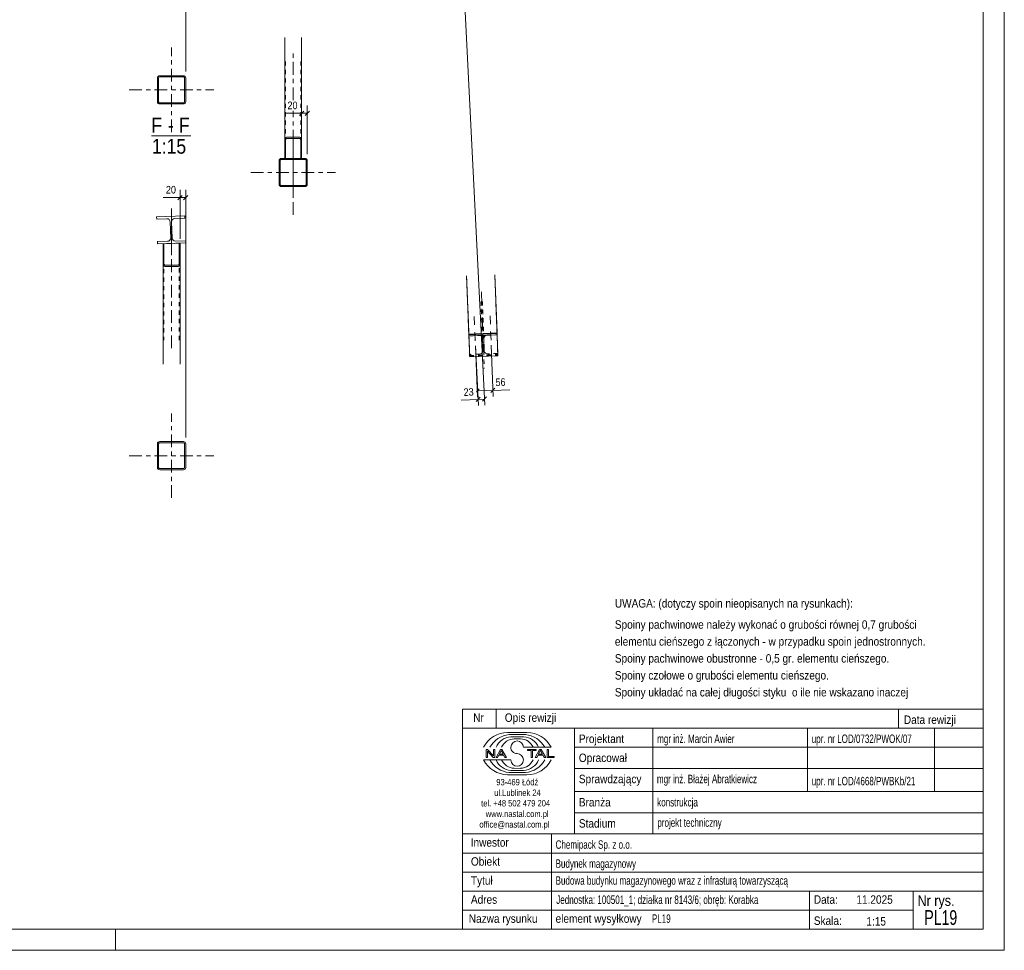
# Model space of a CAD drawing. Header units: millimetres. Extents: x 0 to 914, y 0 to 420.
# Tile 10 of 11: x 681 to 914, y 0 to 220. Entities that reach past the tile are written whole.
import ezdxf

# ---------------------------------------------------------------- set-up
doc = ezdxf.new("R2010")
doc.units = ezdxf.units.MM
for name, pattern in [('XKITLINE00', [0]), ('XKITLINE01', [4, 1, -1, 1, -1]), ('XKITLINE02', [4, 2, -2]), ('XKITLINE03', [6, 3, -1, 1, -1])]:
    doc.linetypes.add(name, pattern=pattern)
for name, color, linetype, lineweight in [('Arkusz rysunku', 3, 'Continuous', 0), ('Element', 2, 'Continuous', 0), ('Inny typ obiektu', 7, 'Continuous', 0), ('Wymiar', 4, 'Continuous', 0), ('Śruba', 3, 'Continuous', 0)]:
    doc.layers.add(name, color=color, linetype=linetype, lineweight=lineweight)
doc.styles.add('ARIAL', font='ARIAL.TTF')

msp = doc.modelspace()

# ---------------------------------------------------------------- linework, layer by layer
at = {"layer": 'Arkusz rysunku', "linetype": 'XKITLINE00', "lineweight": 0}
for p, q in [((914, 0), (914, 420)), ((909, 5), (909, 415)), ((5, 5), (909, 5)), ((704, 0), (704, 5)), ((0, 0), (914, 0))]:
    msp.add_line(p, q, dxfattribs=at)
at = {"layer": 'Element', "linetype": 'XKITLINE00', "lineweight": 0}
for p, q in [((744, 215.76), (744, 191.48)), ((748, 215.76), (748, 191.49)), ((713.99, 206.37), (713.95, 206.16)), ((713.99, 206.37), (713.95, 206.16)), ((713.95, 200.56), (713.95, 206.16)), ((713.95, 200.56), (713.95, 206.16)), ((714.22, 206.16), (714.24, 206.26)), ((714.22, 206.16), (714.24, 206.26)), ((714.22, 200.56), (714.22, 206.16)), ((714.22, 200.56), (714.22, 206.16)), ((714.24, 206.26), (714.29, 206.35)), ((714.24, 206.26), (714.29, 206.35)), ((714.48, 206.7), (714.28, 206.66)), ((714.48, 206.7), (714.28, 206.66)), ((714.29, 206.35), (714.38, 206.41)), ((714.29, 206.35), (714.38, 206.41)), ((714.38, 206.41), (714.48, 206.43)), ((714.38, 206.41), (714.48, 206.43)), ((714.48, 206.7), (720.08, 206.7)), ((714.48, 206.7), (720.08, 206.7)), ((714.48, 206.43), (720.08, 206.43)), ((714.48, 206.43), (720.08, 206.43)), ((720.29, 206.66), (720.08, 206.7)), ((720.29, 206.66), (720.08, 206.7)), ((720.08, 206.43), (720.18, 206.41)), ((720.08, 206.43), (720.18, 206.41)), ((720.18, 206.41), (720.27, 206.35)), ((720.18, 206.41), (720.27, 206.35)), ((720.27, 206.35), (720.33, 206.26)), ((720.27, 206.35), (720.33, 206.26)), ((720.33, 206.26), (720.35, 206.16)), ((720.33, 206.26), (720.35, 206.16)), ((720.35, 200.56), (720.35, 206.16)), ((720.35, 200.56), (720.35, 206.16)), ((720.62, 206.16), (720.58, 206.37)), ((720.62, 206.16), (720.58, 206.37)), ((720.62, 200.56), (720.62, 206.16)), ((720.62, 200.56), (720.62, 206.16)), ((713.95, 200.56), (713.99, 200.36)), ((713.95, 200.56), (713.99, 200.36)), ((714.24, 200.46), (714.22, 200.56)), ((714.24, 200.46), (714.22, 200.56)), ((714.29, 200.37), (714.24, 200.46)), ((714.29, 200.37), (714.24, 200.46)), ((714.28, 200.07), (714.48, 200.03)), ((714.28, 200.07), (714.48, 200.03)), ((714.38, 200.32), (714.29, 200.37)), ((714.38, 200.32), (714.29, 200.37)), ((714.48, 200.3), (714.38, 200.32)), ((714.48, 200.3), (714.38, 200.32)), ((714.48, 200.3), (720.08, 200.3)), ((714.48, 200.3), (720.08, 200.3)), ((720.18, 200.32), (720.08, 200.3)), ((720.18, 200.32), (720.08, 200.3)), ((720.08, 200.03), (720.29, 200.07)), ((720.08, 200.03), (720.29, 200.07)), ((720.27, 200.37), (720.18, 200.32)), ((720.27, 200.37), (720.18, 200.32)), ((720.33, 200.46), (720.27, 200.37)), ((720.33, 200.46), (720.27, 200.37)), ((720.35, 200.56), (720.33, 200.46)), ((720.35, 200.56), (720.33, 200.46)), ((720.58, 200.36), (720.62, 200.56)), ((720.58, 200.36), (720.62, 200.56)), ((714.48, 200.03), (720.08, 200.03)), ((714.48, 200.03), (720.08, 200.03)), ((744.03, 191.76), (744, 191.48)), ((744.03, 191.76), (744, 191.48)), ((744, 191.48), (744, 187.18)), ((744, 191.48), (744, 187.18)), ((744.2, 191.48), (744.22, 191.62)), ((744.2, 191.48), (744.22, 191.62)), ((744.2, 187.18), (744.2, 191.48)), ((744.2, 187.18), (744.2, 191.48)), ((744.22, 191.62), (744.26, 191.74)), ((744.22, 191.62), (744.26, 191.74)), ((744.4, 192.19), (744.25, 192.14)), ((744.4, 192.19), (744.25, 192.14)), ((744.26, 191.74), (744.33, 191.81)), ((744.26, 191.74), (744.33, 191.81)), ((744.33, 191.81), (744.4, 191.84)), ((744.33, 191.81), (744.4, 191.84)), ((744.4, 192.19), (747.6, 192.19)), ((744.4, 192.19), (747.6, 192.19)), ((744.4, 191.84), (747.6, 191.84)), ((744.4, 191.84), (747.6, 191.84)), ((747.76, 192.14), (747.6, 192.19)), ((747.76, 192.14), (747.6, 192.19)), ((747.6, 191.84), (747.68, 191.81)), ((747.6, 191.84), (747.68, 191.81)), ((747.68, 191.81), (747.75, 191.74)), ((747.68, 191.81), (747.75, 191.74)), ((747.75, 191.74), (747.79, 191.62)), ((747.75, 191.74), (747.79, 191.62)), ((747.79, 191.62), (747.8, 191.48)), ((747.79, 191.62), (747.8, 191.48)), ((747.8, 191.48), (747.8, 187.18)), ((747.8, 187.18), (747.8, 191.48)), ((748, 191.48), (747.97, 191.76)), ((748, 191.48), (747.97, 191.76)), ((748, 187.18), (748, 191.48)), ((748, 187.18), (748, 191.48)), ((742.71, 186.85), (742.67, 186.64)), ((742.71, 186.85), (742.67, 186.64)), ((742.67, 181.04), (742.67, 186.64)), ((742.67, 181.04), (742.67, 186.64)), ((742.93, 186.64), (742.95, 186.74)), ((742.93, 186.64), (742.95, 186.74)), ((742.93, 181.04), (742.93, 186.64)), ((742.93, 181.04), (742.93, 186.64)), ((742.95, 186.74), (743.01, 186.83)), ((742.95, 186.74), (743.01, 186.83)), ((743.2, 187.18), (743, 187.14)), ((743.2, 187.18), (743, 187.14)), ((743.01, 186.83), (743.1, 186.89)), ((743.01, 186.83), (743.1, 186.89)), ((743.1, 186.89), (743.2, 186.91)), ((743.1, 186.89), (743.2, 186.91)), ((743.2, 187.18), (748.8, 187.18)), ((743.2, 187.18), (748.8, 187.18)), ((743.2, 186.91), (748.8, 186.91)), ((743.2, 186.91), (748.8, 186.91)), ((744, 187.18), (744.2, 187.18)), ((744, 187.18), (744.2, 187.18)), ((747.8, 187.18), (748, 187.18)), ((747.8, 187.18), (748, 187.18)), ((749.01, 187.14), (748.8, 187.18)), ((749.01, 187.14), (748.8, 187.18)), ((748.8, 186.91), (748.9, 186.89)), ((748.8, 186.91), (748.9, 186.89)), ((748.9, 186.89), (748.99, 186.83)), ((748.9, 186.89), (748.99, 186.83)), ((748.99, 186.83), (749.05, 186.74)), ((748.99, 186.83), (749.05, 186.74)), ((749.05, 186.74), (749.07, 186.64)), ((749.05, 186.74), (749.07, 186.64)), ((749.07, 181.04), (749.07, 186.64)), ((749.07, 181.04), (749.07, 186.64)), ((749.33, 186.64), (749.29, 186.85)), ((749.33, 186.64), (749.29, 186.85)), ((749.33, 181.04), (749.33, 186.64)), ((749.33, 181.04), (749.33, 186.64)), ((742.67, 181.04), (742.71, 180.84)), ((742.67, 181.04), (742.71, 180.84)), ((742.95, 180.94), (742.93, 181.04)), ((742.95, 180.94), (742.93, 181.04)), ((743.01, 180.85), (742.95, 180.94)), ((743.01, 180.85), (742.95, 180.94)), ((743, 180.55), (743.2, 180.51)), ((743, 180.55), (743.2, 180.51)), ((743.1, 180.8), (743.01, 180.85)), ((743.1, 180.8), (743.01, 180.85)), ((743.2, 180.78), (743.1, 180.8)), ((743.2, 180.78), (743.1, 180.8)), ((743.2, 180.78), (748.8, 180.78)), ((743.2, 180.78), (748.8, 180.78)), ((743.2, 180.51), (748.8, 180.51)), ((743.2, 180.51), (748.8, 180.51)), ((748.9, 180.8), (748.8, 180.78)), ((748.9, 180.8), (748.8, 180.78)), ((748.8, 180.51), (749.01, 180.55)), ((748.8, 180.51), (749.01, 180.55)), ((748.99, 180.85), (748.9, 180.8)), ((748.99, 180.85), (748.9, 180.8)), ((749.05, 180.94), (748.99, 180.85)), ((749.05, 180.94), (748.99, 180.85)), ((749.07, 181.04), (749.05, 180.94)), ((749.07, 181.04), (749.05, 180.94)), ((749.29, 180.84), (749.33, 181.04)), ((749.29, 180.84), (749.33, 181.04)), ((713.75, 173.36), (720.42, 173.57)), ((713.75, 173.36), (720.42, 173.57)), ((713.77, 172.83), (713.75, 173.36)), ((713.77, 172.83), (713.75, 173.36)), ((716.14, 172.91), (713.77, 172.83)), ((716.14, 172.91), (713.77, 172.83)), ((716.14, 172.91), (716.44, 172.85)), ((716.14, 172.91), (716.44, 172.85)), ((716.89, 172.43), (716.96, 172.13)), ((716.89, 172.43), (716.96, 172.13)), ((717.08, 168.4), (716.96, 172.13)), ((717.08, 168.4), (716.96, 172.13)), ((717.29, 172.14), (717.35, 172.45)), ((717.29, 172.14), (717.35, 172.45)), ((717.41, 168.41), (717.29, 172.14)), ((717.41, 168.41), (717.29, 172.14)), ((717.76, 172.9), (718.07, 172.97)), ((717.76, 172.9), (718.07, 172.97)), ((720.43, 173.04), (718.07, 172.97)), ((720.43, 173.04), (718.07, 172.97)), ((720.42, 173.57), (720.43, 173.04)), ((720.42, 173.57), (720.43, 173.04)), ((713.94, 167.5), (716.3, 167.57)), ((713.94, 167.5), (716.3, 167.57)), ((713.95, 166.97), (713.94, 167.5)), ((713.95, 166.97), (713.94, 167.5)), ((716.61, 167.64), (716.3, 167.57)), ((716.61, 167.64), (716.3, 167.57)), ((717.08, 168.4), (717.03, 168.09)), ((717.08, 168.4), (717.03, 168.09)), ((717.48, 168.11), (717.41, 168.41)), ((717.48, 168.11), (717.41, 168.41)), ((718.24, 167.64), (717.93, 167.69)), ((718.24, 167.64), (717.93, 167.69)), ((718.24, 167.64), (720.6, 167.71)), ((718.24, 167.64), (720.6, 167.71)), ((720.6, 167.71), (720.62, 167.18)), ((720.6, 167.71), (720.62, 167.18)), ((720.62, 167.18), (713.95, 166.97)), ((720.62, 167.18), (713.95, 166.97)), ((715.29, 162.33), (715.29, 167.01)), ((715.29, 167.01), (715.49, 167.01)), ((715.29, 167.01), (715.49, 167.01)), ((715.29, 162.33), (715.29, 167.01)), ((715.49, 167.01), (715.49, 162.33)), ((715.49, 162.33), (715.49, 167.01)), ((719.29, 167.13), (719.09, 167.13)), ((719.09, 167.13), (719.09, 162.33)), ((719.29, 167.13), (719.09, 167.13)), ((719.09, 167.13), (719.09, 162.33)), ((719.29, 162.33), (719.29, 167.13)), ((719.29, 162.33), (719.29, 167.13)), ((715.29, 162.33), (715.32, 162.06)), ((715.29, 162.33), (715.32, 162.06)), ((715.29, 162.33), (715.29, 138.55)), ((715.5, 162.19), (715.49, 162.33)), ((715.5, 162.19), (715.49, 162.33)), ((715.54, 162.08), (715.5, 162.19)), ((715.54, 162.08), (715.5, 162.19)), ((715.53, 161.67), (715.69, 161.62)), ((715.53, 161.67), (715.69, 161.62)), ((715.61, 162), (715.54, 162.08)), ((715.61, 162), (715.54, 162.08)), ((715.69, 161.97), (715.61, 162)), ((715.69, 161.97), (715.61, 162)), ((715.69, 161.97), (718.89, 161.97)), ((715.69, 161.97), (718.89, 161.97)), ((715.69, 161.62), (718.89, 161.62)), ((715.69, 161.62), (718.89, 161.62)), ((718.96, 162), (718.89, 161.97)), ((718.96, 162), (718.89, 161.97)), ((718.89, 161.62), (719.04, 161.67)), ((718.89, 161.62), (719.04, 161.67)), ((719.03, 162.08), (718.96, 162)), ((719.03, 162.08), (718.96, 162)), ((719.07, 162.19), (719.03, 162.08)), ((719.07, 162.19), (719.03, 162.08)), ((719.09, 162.33), (719.07, 162.19)), ((719.09, 162.33), (719.07, 162.19)), ((719.26, 162.06), (719.29, 162.33)), ((719.26, 162.06), (719.29, 162.33)), ((719.29, 162.33), (719.29, 138.55)), ((787.5, 145.66), (786.98, 159.38)), ((794.16, 145.92), (793.64, 159.63)), ((794.16, 145.92), (787.5, 145.66)), ((787.5, 145.66), (787.51, 145.5)), ((794.17, 145.75), (787.51, 145.5)), ((787.51, 145.5), (787.52, 145.2)), ((787.52, 145.2), (794.18, 145.45)), ((787.52, 145.2), (787.71, 140.25)), ((794.16, 145.92), (794.17, 145.75)), ((794.18, 145.45), (794.17, 145.75)), ((794.18, 145.45), (794.37, 140.5)), ((787.71, 140.25), (794.37, 140.5)), ((713.99, 119.91), (713.95, 119.71)), ((713.99, 119.91), (713.95, 119.71)), ((713.95, 114.11), (713.95, 119.71)), ((713.95, 114.11), (713.95, 119.71)), ((714.22, 119.71), (714.24, 119.81)), ((714.22, 119.71), (714.24, 119.81)), ((714.22, 114.11), (714.22, 119.71)), ((714.22, 114.11), (714.22, 119.71)), ((714.24, 119.81), (714.29, 119.9)), ((714.24, 119.81), (714.29, 119.9)), ((714.48, 120.24), (714.28, 120.2)), ((714.48, 120.24), (714.28, 120.2)), ((714.29, 119.9), (714.38, 119.96)), ((714.29, 119.9), (714.38, 119.96)), ((714.38, 119.96), (714.48, 119.98)), ((714.38, 119.96), (714.48, 119.98)), ((714.48, 120.24), (720.08, 120.24)), ((714.48, 120.24), (720.08, 120.24)), ((714.48, 119.98), (720.08, 119.98)), ((714.48, 119.98), (720.08, 119.98)), ((720.29, 120.2), (720.08, 120.24)), ((720.29, 120.2), (720.08, 120.24)), ((720.08, 119.98), (720.18, 119.96)), ((720.08, 119.98), (720.18, 119.96)), ((720.18, 119.96), (720.27, 119.9)), ((720.18, 119.96), (720.27, 119.9)), ((720.27, 119.9), (720.33, 119.81)), ((720.27, 119.9), (720.33, 119.81)), ((720.33, 119.81), (720.35, 119.71)), ((720.33, 119.81), (720.35, 119.71)), ((720.35, 114.11), (720.35, 119.71)), ((720.35, 114.11), (720.35, 119.71)), ((720.62, 119.71), (720.58, 119.91)), ((720.62, 119.71), (720.58, 119.91)), ((720.62, 114.11), (720.62, 119.71)), ((720.62, 114.11), (720.62, 119.71)), ((713.95, 114.11), (713.99, 113.91)), ((713.95, 114.11), (713.99, 113.91)), ((714.24, 114.01), (714.22, 114.11)), ((714.24, 114.01), (714.22, 114.11)), ((714.29, 113.92), (714.24, 114.01)), ((714.29, 113.92), (714.24, 114.01)), ((720.33, 114.01), (720.27, 113.92)), ((720.33, 114.01), (720.27, 113.92)), ((720.35, 114.11), (720.33, 114.01)), ((720.35, 114.11), (720.33, 114.01)), ((720.58, 113.91), (720.62, 114.11)), ((720.58, 113.91), (720.62, 114.11)), ((714.28, 113.62), (714.48, 113.58)), ((714.28, 113.62), (714.48, 113.58)), ((714.38, 113.86), (714.29, 113.92)), ((714.38, 113.86), (714.29, 113.92)), ((714.48, 113.84), (714.38, 113.86)), ((714.48, 113.84), (714.38, 113.86)), ((714.48, 113.84), (720.08, 113.84)), ((714.48, 113.84), (720.08, 113.84)), ((714.48, 113.58), (720.08, 113.58)), ((714.48, 113.58), (720.08, 113.58)), ((720.18, 113.86), (720.08, 113.84)), ((720.18, 113.86), (720.08, 113.84)), ((720.08, 113.58), (720.29, 113.62)), ((720.08, 113.58), (720.29, 113.62)), ((720.27, 113.92), (720.18, 113.86)), ((720.27, 113.92), (720.18, 113.86))]:
    msp.add_line(p, q, dxfattribs=at)
at = {"layer": 'Element', "linetype": 'XKITLINE03', "lineweight": 0}
for p, q in [((717.28, 193.36), (717.28, 213.36)), ((746, 200.96), (746, 212.92)), ((707.28, 203.36), (727.28, 203.36)), ((746, 178.92), (746, 198.44)), ((746, 173.84), (746, 193.84)), ((746, 188.65), (746, 178.92)), ((736, 183.84), (756, 183.84)), ((717.29, 165.16), (717.29, 175.32)), ((717.29, 175.32), (717.29, 141.39)), ((717.19, 170.27), (717.19, 170.27)), ((790.46, 155.63), (791.15, 137.51)), ((717.28, 106.91), (717.28, 126.91)), ((707.28, 116.91), (727.28, 116.91))]:
    msp.add_line(p, q, dxfattribs=at)
at = {"layer": 'Element', "linetype": 'XKITLINE01', "lineweight": 0}
for p, q in [((744.2, 210.09), (744.2, 187.18)), ((747.8, 210.09), (747.8, 187.18)), ((744, 191.48), (744, 187.18)), ((748, 191.49), (748, 187.18)), ((748, 187.18), (744, 187.18)), ((747.8, 187.18), (744.2, 187.18)), ((719.29, 167.13), (715.29, 167.01)), ((715.29, 167.01), (715.29, 162.33)), ((719.09, 167.13), (715.49, 167.01)), ((715.49, 167.01), (715.49, 144.22)), ((719.09, 144.22), (719.09, 167.13)), ((719.29, 167.13), (719.29, 162.33)), ((787, 158.73), (787.52, 145.22)), ((793.67, 158.99), (794.18, 145.48)), ((787.25, 152.27), (787.69, 140.83)), ((787.28, 151.63), (787.7, 140.39)), ((790.38, 153.36), (790.82, 141.61)), ((790.71, 153.37), (791.16, 141.62)), ((793.91, 152.53), (794.35, 141.08)), ((793.94, 151.88), (794.36, 140.64)), ((787.51, 145.5), (787.52, 145.22)), ((787.51, 145.5), (787.7, 140.55)), ((787.52, 145.22), (789.88, 145.31)), ((789.88, 145.31), (790.19, 145.28)), ((790.19, 145.28), (790.46, 145.14)), ((790.46, 145.14), (790.64, 144.94)), ((790.64, 144.94), (790.71, 144.69)), ((790.82, 141.61), (790.71, 144.69)), ((791.04, 144.7), (791.09, 144.95)), ((791.16, 141.62), (791.04, 144.7)), ((791.09, 144.95), (791.26, 145.17)), ((791.26, 145.17), (791.51, 145.33)), ((791.51, 145.33), (791.82, 145.39)), ((791.82, 145.39), (794.18, 145.48)), ((794.17, 145.75), (794.18, 145.48)), ((794.17, 145.75), (794.36, 140.81)), ((790.05, 140.92), (787.69, 140.83)), ((787.69, 140.83), (787.7, 140.39)), ((787.7, 140.55), (794.36, 140.81)), ((787.7, 140.39), (794.36, 140.64)), ((787.71, 140.25), (787.7, 140.55)), ((790.35, 140.98), (790.05, 140.92)), ((790.61, 141.13), (790.35, 140.98)), ((790.77, 141.35), (790.61, 141.13)), ((790.82, 141.61), (790.77, 141.35)), ((791.23, 141.37), (791.16, 141.62)), ((791.41, 141.16), (791.23, 141.37)), ((791.67, 141.03), (791.41, 141.16)), ((791.98, 140.99), (791.67, 141.03)), ((794.35, 141.08), (791.98, 140.99)), ((794.36, 140.64), (794.35, 141.08)), ((794.36, 140.81), (794.37, 140.5))]:
    msp.add_line(p, q, dxfattribs=at)
at = {"layer": 'Element', "linetype": 'XKITLINE00', "lineweight": 0}
for centre, radius, start, end in [((714.48, 206.16), 0.533, 112.5, 157.5), ((714.48, 206.16), 0.533, 112.5, 157.5), ((720.08, 206.16), 0.533, 22.5, 67.5), ((720.08, 206.16), 0.533, 22.5, 67.5), ((714.48, 200.56), 0.533, 202.5, 247.5), ((714.48, 200.56), 0.533, 202.5, 247.5), ((720.08, 200.56), 0.533, 292.5, 337.5), ((720.08, 200.56), 0.533, 292.5, 337.5), ((744.68, 191.64), 0.658, 131.0134, 170.0748), ((744.68, 191.64), 0.658, 131.0134, 170.0748), ((747.33, 191.64), 0.658, 9.9252, 48.9866), ((747.33, 191.64), 0.658, 9.9252, 48.9866), ((743.2, 186.64), 0.533, 112.5, 157.5), ((743.2, 186.64), 0.533, 112.5, 157.5), ((748.8, 186.64), 0.533, 22.5, 67.5), ((748.8, 186.64), 0.533, 22.5, 67.5), ((743.2, 181.04), 0.533, 202.5, 247.5), ((743.2, 181.04), 0.533, 202.5, 247.5), ((748.8, 181.04), 0.533, 292.5, 337.5), ((748.8, 181.04), 0.533, 292.5, 337.5), ((716.16, 172.11), 0.8, 24.2982, 69.2982), ((716.16, 172.11), 0.8, 24.2982, 69.2982), ((718.09, 172.17), 0.8, 114.2982, 159.2982), ((718.09, 172.17), 0.8, 114.2982, 159.2982), ((716.28, 168.37), 0.8, 294.2982, 339.2982), ((716.28, 168.37), 0.8, 294.2982, 339.2982), ((718.21, 168.43), 0.8, 204.2982, 249.2982), ((718.21, 168.43), 0.8, 204.2982, 249.2982), ((715.96, 162.17), 0.658, 189.9256, 228.987), ((715.96, 162.17), 0.658, 189.9256, 228.987), ((718.61, 162.17), 0.658, 311.0138, 350.0751), ((718.61, 162.17), 0.658, 311.0138, 350.0751), ((714.48, 119.71), 0.533, 112.5, 157.5), ((714.48, 119.71), 0.533, 112.5, 157.5), ((720.08, 119.71), 0.533, 22.5, 67.5), ((720.08, 119.71), 0.533, 22.5, 67.5), ((714.48, 114.11), 0.533, 202.5, 247.5), ((714.48, 114.11), 0.533, 202.5, 247.5), ((720.08, 114.11), 0.533, 292.5, 337.5), ((720.08, 114.11), 0.533, 292.5, 337.5)]:
    msp.add_arc(centre, radius, start, end, dxfattribs=at)
at = {"layer": 'Inny typ obiektu', "linetype": 'XKITLINE00', "lineweight": 0}
for p, q in [((712.51, 192.53), (721.86, 192.53)), ((786, 57), (786, 52.5)), ((786, 57), (909, 57)), ((794, 57), (794, 52.5)), ((889, 57), (889, 52.5)), ((909, 57), (909, 52.5)), ((909, 52.5), (786, 52.5)), ((786, 5), (786, 52.5)), ((786, 52.5), (909, 52.5)), ((796.62, 51.49), (801.23, 51.5)), ((812.5, 52.5), (812.5, 27.5)), ((831, 27.5), (831, 52.5)), ((867.5, 52.5), (867.5, 37.5)), ((897.5, 52.5), (897.5, 37.5)), ((909, 52.5), (909, 5)), ((797.07, 50.99), (800.86, 51)), ((797.46, 50.49), (800.45, 50.49)), ((798.2, 49.98), (799.73, 49.99)), ((791.93, 47.44), (791.57, 47.44)), ((791.57, 47.44), (791.57, 45.56)), ((791.9, 47.04), (793.29, 45.56)), ((791.9, 45.56), (791.9, 47.04)), ((793.31, 45.96), (791.93, 47.44)), ((793.65, 47.44), (793.31, 47.44)), ((793.31, 47.44), (793.31, 45.96)), ((793.65, 45.56), (793.65, 47.44)), ((794.96, 47.44), (793.94, 45.56)), ((794.71, 46.33), (795.14, 47.24)), ((795.33, 47.44), (794.96, 47.44)), ((795.14, 47.24), (795.6, 46.33)), ((796.41, 45.56), (795.33, 47.44)), ((800.42, 47.99), (806.98, 47.99)), ((803.43, 47.44), (801.34, 47.44)), ((801.34, 47.44), (801.34, 47.22)), ((801.34, 47.22), (802.21, 47.22)), ((802.21, 47.22), (802.21, 45.56)), ((802.56, 45.56), (802.56, 47.22)), ((802.56, 47.22), (803.43, 47.22)), ((804.21, 47.44), (803.2, 45.56)), ((803.43, 47.22), (803.43, 47.44)), ((803.96, 46.33), (804.39, 47.24)), ((804.59, 47.44), (804.21, 47.44)), ((804.4, 47.24), (804.39, 47.24)), ((804.4, 47.24), (804.86, 46.33)), ((805.67, 45.56), (804.59, 47.44)), ((806.36, 47.44), (806.01, 47.44)), ((806.01, 47.44), (806.01, 45.56)), ((806.36, 45.78), (806.36, 47.44)), ((812.5, 48), (909, 48)), ((797.43, 45.01), (791, 45.01)), ((791.57, 45.56), (791.9, 45.56)), ((793.29, 45.56), (793.65, 45.56)), ((793.94, 45.56), (794.31, 45.56)), ((794.31, 45.56), (794.61, 46.13)), ((794.61, 46.13), (795.71, 46.13)), ((795.6, 46.33), (794.71, 46.33)), ((795.71, 46.13), (796.02, 45.56)), ((796.02, 45.56), (796.41, 45.56)), ((802.21, 45.56), (802.56, 45.56)), ((803.2, 45.56), (803.57, 45.56)), ((803.57, 45.56), (803.86, 46.13)), ((803.86, 46.13), (804.96, 46.13)), ((804.86, 46.33), (803.96, 46.33)), ((804.96, 46.13), (805.27, 45.56)), ((805.27, 45.56), (805.67, 45.56)), ((806.01, 45.56), (807.66, 45.56)), ((807.66, 45.78), (806.36, 45.78)), ((807.66, 45.56), (807.66, 45.78)), ((797.07, 42.01), (800.86, 42)), ((797.46, 42.51), (800.45, 42.51)), ((798.2, 43.02), (799.73, 43.01)), ((812.5, 43), (909, 43)), ((796.62, 41.51), (801.23, 41.5)), ((812.5, 37.5), (909, 37.5)), ((812.5, 32.5), (909, 32.5)), ((786, 27.5), (909, 27.5)), ((807, 5), (807, 27.5)), ((786, 23), (909, 23)), ((786, 18.5), (909, 18.5)), ((786, 14), (909, 14)), ((868, 5), (868, 14)), ((892.5, 5), (892.5, 14)), ((786, 9.5), (892.5, 9.5)), ((786, 5), (909, 5))]:
    msp.add_line(p, q, dxfattribs=at)
for centre, radius, start, end in [((796.72, 45.08), 6.42, 90.8317, 153.0136), ((801.25, 45.07), 6.43, 27.0191, 90.199), ((797.67, 45), 6.02, 95.7347, 150.2266), ((797.7, 46.42), 4.07, 93.3428, 157.3393), ((798.33, 46.6), 3.38, 92.229, 155.8008), ((798.92, 47.99), 1.49, 0.0741, 179.9259), ((799.59, 46.6), 3.39, 24.2351, 87.5913), ((800.22, 46.41), 4.08, 22.7023, 86.7527), ((800.24, 44.98), 6.04, 29.8256, 84.1252), ((798.92, 47.99), 1.49, 179.9259, 270), ((796.72, 47.92), 6.42, 206.9864, 269.1683), ((797.67, 48), 6.02, 209.7734, 264.2653), ((797.7, 46.58), 4.07, 202.6607, 266.6572), ((798.33, 46.4), 3.38, 204.1992, 267.771), ((798.92, 45.01), 1.49, 180.0741, 359.9259), ((798.92, 45), 1.49, 0.0741, 90), ((799.59, 46.4), 3.39, 272.4087, 335.7649), ((800.22, 46.59), 4.08, 273.2473, 337.2977), ((800.24, 48.02), 6.04, 275.8748, 330.1744), ((801.25, 47.93), 6.43, 269.801, 332.9809)]:
    msp.add_arc(centre, radius, start, end, dxfattribs=at)
at = {"layer": 'Wymiar', "linetype": 'XKITLINE00', "lineweight": 0}
for p, q in [((777.81, 397.5), (791.29, 128.86)), ((720.62, 207.7), (720.62, 243.09)), ((748, 197.84), (743.98, 197.84)), ((748, 197.84), (743.98, 197.84)), ((748.51, 198.35), (747.5, 197.33)), ((748, 188.18), (748, 199.7)), ((748, 197.84), (749.33, 197.84)), ((749.84, 198.35), (748.83, 197.33)), ((749.33, 188.18), (749.33, 199.7)), ((719.29, 168.13), (719.29, 179.77)), ((720.62, 121.24), (720.62, 179.77)), ((719.29, 177.91), (715.27, 177.91)), ((719.29, 177.91), (715.27, 177.91)), ((719.8, 178.42), (718.78, 177.4)), ((719.29, 177.91), (720.62, 177.91)), ((721.13, 178.42), (720.11, 177.4)), ((789.05, 142.88), (789.52, 130.77)), ((789.07, 142.88), (789.77, 128.78)), ((792.79, 143.02), (793.25, 130.91)), ((789.95, 132.74), (789.3, 132.03)), ((793.68, 132.88), (792.7, 131.82)), ((790.18, 130.75), (789.22, 129.69)), ((789.46, 132.21), (793.19, 132.35)), ((789.7, 130.22), (791.22, 130.3)), ((791.7, 130.83), (790.73, 129.76)), ((793.19, 132.35), (797.21, 132.5)), ((793.19, 132.35), (797.21, 132.5)), ((789.7, 130.22), (785.69, 130.02)), ((789.7, 130.22), (785.69, 130.02))]:
    msp.add_line(p, q, dxfattribs=at)
at = {"layer": 'Śruba', "linetype": 'XKITLINE02', "lineweight": 0}
for p, q in [((788.79, 149.84), (788.87, 147.64)), ((792.52, 149.98), (792.6, 147.78)), ((788.93, 146.08), (789.02, 143.88)), ((792.66, 146.22), (792.75, 144.02))]:
    msp.add_line(p, q, dxfattribs=at)

# ---------------------------------------------------------------- texts
at = {"layer": 'Inny typ obiektu', "style": 'ARIAL'}
for s, height, width, p in [('F', 3.5, 0.85, (712.51, 193.28)), ('F', 3.5, 0.85, (719.01, 193.28)), ('-', 3.5, 0.85, (716.41, 193.28)), ('1:15', 3.5, 0.85, (712.64, 188.28)), ('UWAGA: (dotyczy spoin nieopisanych na rysunkach):', 2, 0.85, (822, 81)), ('Spoiny pachwinowe należy wykonać o grubości równej 0,7 grubości', 2, 0.85, (822, 76)), ('elementu cieńszego z łączonych - w przypadku spoin jednostronnych.', 2, 0.85, (822, 72)), ('Spoiny pachwinowe obustronne - 0,5 gr. elementu cieńszego.', 2, 0.85, (822, 68)), ('Spoiny czołowe o grubości elementu cieńszego.', 2, 0.85, (822, 64)), ('Spoiny układać na całej długości styku  o ile nie wskazano inaczej', 2, 0.85, (822, 60)), ('Nr', 2, 0.85, (788.54, 54)), ('Opis rewizji', 2, 0.85, (796, 54)), ('Data rewizji', 2, 0.85, (890.28, 53.5)), ('Projektant', 2, 0.85, (813.5, 49)), ('mgr inż. Marcin Awier', 2, 0.68, (832, 49)), ('upr. nr LOD/0732/PWOK/07', 2, 0.68, (868.5, 49)), ('Opracował', 2, 0.85, (813.5, 44.5)), ('Sprawdzający', 2, 0.85, (813.5, 39.5)), ('mgr inż. Błażej Abratkiewicz', 2, 0.68, (831.94, 39.5)), ('93-469 Łódź', 1.5, 0.85, (794, 39)), ('upr. nr LOD/4668/PWBKb/21', 2, 0.68, (868.5, 39)), ('ul.Lublinek 24', 1.5, 0.85, (793.5, 36.5)), ('tel. +48 502 479 204', 1.5, 0.85, (790.41, 34)), ('Branża', 2, 0.85, (813.5, 34)), ('konstrukcja', 2, 0.68, (832, 34)), ('www.nastal.com.pl', 1.5, 0.85, (791.5, 31.5)), ('office@nastal.com.pl', 1.5, 0.85, (790, 29)), ('Stadium', 2, 0.85, (813.5, 29)), ('projekt techniczny', 2, 0.68, (832.04, 29.19)), ('Inwestor', 2, 0.85, (787.96, 24.5)), ('Chemipack Sp. z o.o.', 2, 0.68, (808, 24)), ('Obiekt', 2, 0.85, (788, 20)), ('Budynek magazynowy', 2, 0.68, (808, 19.5)), ('Tytuł', 2, 0.85, (788, 15.5)), ('Budowa budynku magazynowego wraz z infrasturą towarzyszącą', 2, 0.68, (808, 15.5)), ('Adres', 2, 0.85, (788, 11)), ('Jednostka: 100501_1; działka nr 8143/6; obręb: Korabka', 2, 0.68, (808.16, 10.96)), ('Data:', 2, 0.85, (869, 11)), ('11.2025', 2, 0.85, (879.06, 11)), ('Nr rys.', 2.5, 0.85, (893.5, 10.5)), ('PL19', 3.5, 0.68, (895.11, 6)), ('Nazwa rysunku', 2, 0.85, (787.5, 6.5)), ('element wysyłkowy', 2, 0.85, (808, 6.5)), ('PL19', 2, 0.68, (830.75, 6.5)), ('Skala:', 2, 0.85, (869, 6)), ('1:15', 2, 0.85, (881.42, 5.85))]:
    msp.add_text(s, height=height, dxfattribs=dict(at, width=width)).set_placement(p)
at = {"layer": 'Wymiar', "style": 'ARIAL', "width": 0.85}
for p in [(744.66, 198.8), (715.94, 178.87)]:
    msp.add_text('20', height=1.8, dxfattribs=at).set_placement(p)
for s, rotation, p in [('56', 2.1772, (793.83, 133.34)), ('23', 2.8705, (786.31, 131.01))]:
    msp.add_text(s, height=1.8, rotation=rotation, dxfattribs=at).set_placement(p)

doc.saveas('drawing.dxf')
